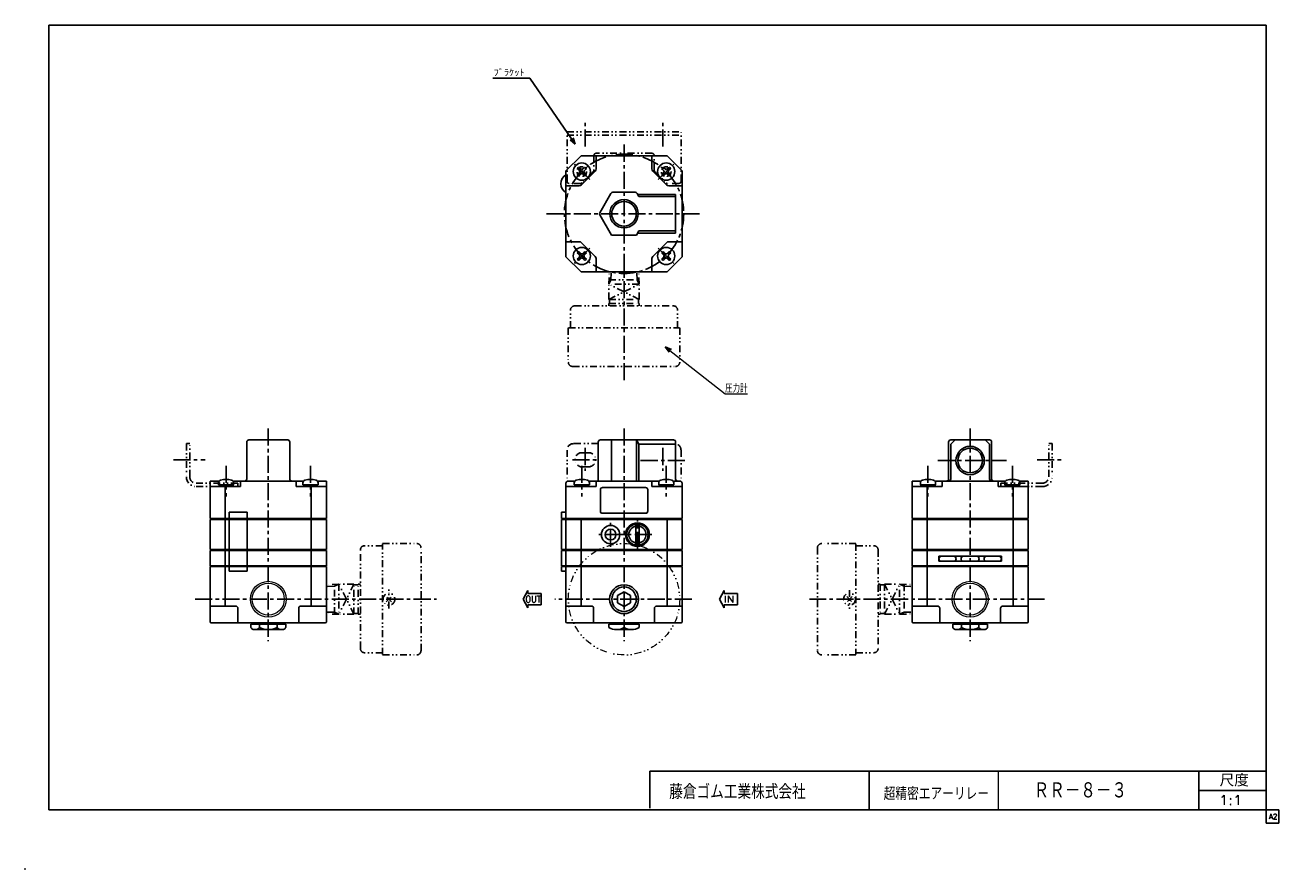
# Model space of a CAD drawing. Header units: millimetres. Extents: x -297 to 286, y -210 to 183.
import ezdxf
from ezdxf.enums import TextEntityAlignment as Align

# ---------------------------------------------------------------- set-up
doc = ezdxf.new("R2010")
doc.units = ezdxf.units.MM
doc.header["$LTSCALE"] = 0.25
doc.header["$PDSIZE"] = 1
doc.linetypes.add('CENTER', pattern=[50.8, 31.75, -6.35, 6.35, -6.35])
doc.linetypes.add('DIVIDE', pattern=[31.75, 12.7, -6.35, 0, -6.35, 0, -6.35])
doc.layers.add('Layer0014', color=7, linetype='Continuous')
doc.layers.add('ZUWAKU', color=7, linetype='Continuous')
doc.styles.add('FdaStyle0', font='txt.shx', dxfattribs={"width": 0.8, "bigfont": 'bigfont'})

# ---------------------------------------------------------------- blocks, each defined once
blk = doc.blocks.new('_OPEN30')
at = {"color": 0, "linetype": 'ByBlock', "lineweight": -2}
for p, q in [((-1, 0.267949), (0, 0)), ((0, 0), (-1, -0.267949)), ((0, 0), (-1, 0))]:
    blk.add_line(p, q, dxfattribs=at)
blk = doc.blocks.new('DC_GROUP_RR-8-3_1')
at = {"color": 4, "linetype": 'DIVIDE', "lineweight": 25}
for p, q in [((-129.04, -85.79), (-126.56, -83.31)), ((-126.56, -85.79), (-129.04, -83.31))]:
    blk.add_line(p, q, dxfattribs=at)
blk.add_circle((-127.8, -84.55), 2.75, dxfattribs=at)
blk = doc.blocks.new('DC_GROUP_RR-8-3_2')
at = {"color": 4, "linetype": 'DIVIDE', "lineweight": 25}
for p, q in [((87.57, -83.31), (85.09, -85.79)), ((85.09, -83.31), (87.57, -85.79))]:
    blk.add_line(p, q, dxfattribs=at)
blk.add_circle((86.33, -84.55), 2.75, dxfattribs=at)

msp = doc.modelspace()

# ---------------------------------------------------------------- linework, layer by layer
at = {"color": 4, "linetype": 'Continuous', "lineweight": 25}
for p, q in [((-62.32, 157.78), (-79.58, 157.78)), ((-41.16, 127.17), (-62.32, 157.78)), ((-38.51, 121.72), (-45.51, 114.72)), ((1.49, 121.72), (-38.51, 121.72)), ((-31.51, 121.72), (-31.51, 115.58)), ((-5.51, 115.58), (-5.51, 121.72)), ((8.49, 114.72), (1.49, 121.72)), ((-45.51, 114.72), (-45.51, 74.72)), ((-39.19, 114.7), (-39.95, 115.46)), ((-39.95, 113.23), (-39.19, 113.99)), ((-38.48, 115.41), (-39.24, 116.17)), ((-38.48, 113.28), (-39.24, 112.52)), ((-38.3, 108.16), (-31.95, 114.52)), ((-37.78, 115.41), (-37.02, 116.17)), ((-37.02, 112.52), (-37.78, 113.28)), ((-36.31, 115.46), (-37.07, 114.7)), ((-36.31, 113.23), (-37.07, 113.99)), ((-5.07, 114.52), (1.29, 108.16)), ((0.05, 114.7), (-0.71, 115.46)), ((-0.71, 113.23), (0.05, 113.99)), ((0, 116.17), (0.76, 115.41)), ((0, 112.52), (0.76, 113.28)), ((1.47, 115.41), (2.23, 116.17)), ((2.23, 112.52), (1.47, 113.28)), ((2.18, 114.7), (2.94, 115.46)), ((2.18, 113.99), (2.94, 113.23)), ((8.49, 74.72), (8.49, 114.72)), ((-39.36, 107.72), (-45.51, 107.72)), ((8.49, 107.72), (2.35, 107.72)), ((-29.77, 95.22), (-24.57, 104.22)), ((-23.7, 104.72), (-13.31, 104.72)), ((-12.44, 104.22), (-11.58, 102.72)), ((-12.16, 103.72), (5.49, 103.72)), ((-11.58, 102.72), (5.49, 102.72)), ((5.49, 85.72), (5.49, 103.72)), ((-24.28, 84.72), (-29.77, 94.22)), ((-45.51, 81.72), (-39.36, 81.72)), ((-12.73, 84.72), (-24.28, 84.72)), ((-11.58, 86.72), (-12.73, 84.72)), ((-12.16, 85.72), (5.49, 85.72)), ((-11.58, 86.72), (5.49, 86.72)), ((2.35, 81.72), (8.49, 81.72)), ((-39.19, 75.45), (-39.95, 76.21)), ((-39.24, 76.92), (-38.48, 76.16)), ((-31.95, 74.93), (-38.3, 81.28)), ((-37.02, 76.92), (-37.78, 76.16)), ((-36.31, 76.21), (-37.07, 75.45)), ((1.29, 81.28), (-5.07, 74.93)), ((-0.71, 76.21), (0.05, 75.45)), ((0, 76.92), (0.76, 76.16)), ((1.47, 76.16), (2.23, 76.92)), ((2.94, 76.21), (2.18, 75.45)), ((-45.51, 74.72), (-38.51, 67.72)), ((-39.19, 74.75), (-39.95, 73.99)), ((-38.48, 74.04), (-39.24, 73.28)), ((-37.02, 73.28), (-37.78, 74.04)), ((-37.07, 74.75), (-36.31, 73.99)), ((-31.51, 73.87), (-31.51, 67.72)), ((-5.51, 67.72), (-5.51, 73.87)), ((-0.71, 73.99), (0.05, 74.75)), ((0.76, 74.04), (0, 73.28)), ((1.47, 74.04), (2.23, 73.28)), ((1.49, 67.72), (8.49, 74.72)), ((2.18, 74.75), (2.94, 73.99)), ((-38.51, 67.72), (1.49, 67.72)), ((-193.9, -28.59), (-193.9, -11.49)), ((-192.9, -10.49), (-174.9, -10.49)), ((-173.9, -11.49), (-173.9, -28.59)), ((-30.46, -29.59), (-30.46, -11.49)), ((-29.46, -10.49), (4.49, -10.49)), ((-24.28, -10.49), (-24.28, -29.59)), ((-12.73, -10.49), (-12.73, -29.59)), ((-11.58, -12.49), (-12.73, -10.49)), ((5.49, -28.59), (5.49, -11.49)), ((132.43, -28.59), (132.43, -11.49)), ((133.43, -12.49), (135.43, -10.49)), ((133.43, -10.49), (151.43, -10.49)), ((151.43, -12.49), (149.43, -10.49)), ((152.43, -11.49), (152.43, -28.59)), ((-11.58, -12.49), (5.49, -12.49)), ((-11.58, -12.49), (-11.58, -29.59)), ((133.43, -28.59), (133.43, -12.49)), ((151.43, -28.59), (151.43, -12.49)), ((-206.73, -29.59), (-210.9, -29.59)), ((-210.9, -29.59), (-210.9, -46.99)), ((-196.9, -32.19), (-210.9, -32.19)), ((-207.02, -30.41), (-207.02, -31.39)), ((-207.02, -31.39), (-200.02, -31.39)), ((-206.82, -32.19), (-206.82, -31.39)), ((-203.9, -32.19), (-203.9, -46.99)), ((-203.63, -31.39), (-203.41, -32.19)), ((-167.49, -29.59), (-200.31, -29.59)), ((-200.22, -31.39), (-200.22, -32.19)), ((-200.02, -31.39), (-200.02, -30.41)), ((-196.9, -29.59), (-196.9, -32.19)), ((-170.9, -29.59), (-170.9, -32.19)), ((-156.9, -32.19), (-170.9, -32.19)), ((-167.78, -30.41), (-167.78, -31.39)), ((-167.78, -31.39), (-160.78, -31.39)), ((-167.58, -32.19), (-167.58, -31.39)), ((-164.39, -31.39), (-164.17, -32.19)), ((-163.9, -32.19), (-163.9, -46.99)), ((-156.9, -29.59), (-161.07, -29.59)), ((-160.98, -31.39), (-160.98, -32.19)), ((-160.78, -31.39), (-160.78, -30.41)), ((-156.9, -29.59), (-156.9, -46.99)), ((-45.51, -46.99), (-45.51, -30.59)), ((-45.51, -32.19), (-31.51, -32.19)), ((-41.33, -29.59), (-44.51, -29.59)), ((-41.63, -31.39), (-41.63, -30.41)), ((-34.63, -31.39), (-41.63, -31.39)), ((-41.43, -31.39), (-41.43, -32.19)), ((-38.02, -31.39), (-38.23, -32.19)), ((-2.09, -29.59), (-34.92, -29.59)), ((-34.83, -32.19), (-34.83, -31.39)), ((-34.63, -30.41), (-34.63, -31.39)), ((-31.51, -29.59), (-31.51, -32.19)), ((-29.51, -33.59), (-29.51, -43.59)), ((-28.51, -32.59), (-8.51, -32.59)), ((-7.51, -33.59), (-7.51, -43.59)), ((-5.51, -29.59), (-5.51, -32.19)), ((-5.51, -32.19), (8.49, -32.19)), ((-2.39, -31.39), (-2.39, -30.41)), ((4.61, -31.39), (-2.39, -31.39)), ((-2.19, -31.39), (-2.19, -32.19)), ((1.22, -31.39), (1.01, -32.19)), ((7.49, -29.59), (4.32, -29.59)), ((4.41, -32.19), (4.41, -31.39)), ((4.61, -30.41), (4.61, -31.39)), ((8.49, -46.99), (8.49, -30.59)), ((119.6, -29.59), (115.43, -29.59)), ((115.43, -29.59), (115.43, -46.99)), ((129.43, -32.19), (115.43, -32.19)), ((119.31, -30.41), (119.31, -31.39)), ((119.31, -31.39), (126.31, -31.39)), ((119.51, -32.19), (119.51, -31.39)), ((122.43, -32.19), (122.43, -46.99)), ((122.7, -31.39), (122.92, -32.19)), ((158.84, -29.59), (126.02, -29.59)), ((126.11, -31.39), (126.11, -32.19)), ((126.31, -31.39), (126.31, -30.41)), ((129.43, -29.59), (129.43, -32.19)), ((155.43, -29.59), (155.43, -32.19)), ((169.43, -32.19), (155.43, -32.19)), ((158.55, -30.41), (158.55, -31.39)), ((158.55, -31.39), (165.55, -31.39)), ((158.75, -32.19), (158.75, -31.39)), ((161.94, -31.39), (162.16, -32.19)), ((162.43, -32.19), (162.43, -46.99)), ((169.43, -29.59), (165.26, -29.59)), ((165.35, -31.39), (165.35, -32.19)), ((165.55, -31.39), (165.55, -30.41)), ((169.43, -29.59), (169.43, -46.99)), ((-202.06, -46.99), (-202.06, -43.99)), ((-202.06, -43.99), (-193.74, -43.99)), ((-193.74, -46.99), (-193.74, -43.99)), ((-47.52, -43.99), (-45.51, -43.99)), ((-47.52, -46.99), (-47.52, -43.99)), ((-28.51, -44.59), (-8.51, -44.59)), ((-210.9, -46.99), (-156.9, -46.99)), ((-210.9, -61.49), (-210.9, -47.49)), ((-210.9, -47.49), (-156.9, -47.49)), ((-203.9, -47.49), (-203.9, -61.49)), ((-202.06, -47.49), (-202.06, -61.49)), ((-193.74, -47.49), (-193.74, -61.49)), ((-163.9, -47.49), (-163.9, -61.49)), ((-156.9, -47.49), (-156.9, -61.49)), ((8.49, -46.99), (-47.52, -46.99)), ((-47.52, -47.49), (8.49, -47.49)), ((-47.52, -47.49), (-47.52, -61.49)), ((-45.51, -47.49), (-45.51, -61.49)), ((-38.51, -47.49), (-38.51, -61.49)), ((-13.01, -59.43), (-13.01, -49.55)), ((-11.51, -49.55), (-11.51, -59.43)), ((1.49, -47.49), (1.49, -61.49)), ((8.49, -47.49), (8.49, -61.49)), ((115.43, -46.99), (169.43, -46.99)), ((115.43, -61.49), (115.43, -47.49)), ((115.43, -47.49), (169.43, -47.49)), ((122.43, -61.49), (122.43, -47.49)), ((162.43, -61.49), (162.43, -47.49)), ((169.43, -47.49), (169.43, -61.49)), ((-156.9, -61.49), (-210.9, -61.49)), ((-210.9, -61.87), (-210.9, -68.97)), ((-156.9, -61.87), (-210.9, -61.87)), ((-210.4, -61.49), (-210.4, -61.87)), ((-203.9, -68.97), (-203.9, -61.87)), ((-202.06, -61.87), (-202.06, -68.97)), ((-193.74, -61.87), (-193.74, -68.97)), ((-163.9, -68.97), (-163.9, -61.87)), ((-157.4, -61.49), (-157.4, -61.87)), ((-156.9, -61.87), (-156.9, -68.97)), ((8.49, -61.49), (-47.52, -61.49)), ((8.49, -61.87), (-47.52, -61.87)), ((-47.52, -68.97), (-47.52, -61.87)), ((-45.51, -61.87), (-45.51, -68.97)), ((-38.51, -68.97), (-38.51, -61.87)), ((1.49, -68.97), (1.49, -61.87)), ((8.49, -61.87), (8.49, -68.97)), ((169.43, -61.49), (115.43, -61.49)), ((115.43, -61.87), (115.43, -68.97)), ((169.43, -61.87), (115.43, -61.87)), ((115.93, -61.49), (115.93, -61.87)), ((122.43, -68.97), (122.43, -61.87)), ((162.43, -68.97), (162.43, -61.87)), ((168.93, -61.49), (168.93, -61.87)), ((169.43, -61.87), (169.43, -68.97)), ((-210.9, -68.97), (-156.9, -68.97)), ((-210.9, -69.35), (-210.9, -95.05)), ((-156.9, -69.35), (-210.9, -69.35)), ((-210.4, -68.97), (-210.4, -69.35)), ((-203.9, -69.35), (-203.9, -87.75)), ((-202.06, -69.35), (-202.06, -71.58)), ((-193.74, -69.35), (-193.74, -71.58)), ((-163.9, -69.35), (-163.9, -87.75)), ((-157.4, -68.97), (-157.4, -69.35)), ((-156.9, -95.05), (-156.9, -69.35)), ((-47.52, -68.97), (8.49, -68.97)), ((-47.52, -69.35), (8.49, -69.35)), ((-47.52, -69.35), (-47.52, -71.58)), ((-45.51, -95.05), (-45.51, -69.35)), ((-45.01, -68.97), (-45.01, -69.35)), ((-38.51, -69.35), (-38.51, -87.75)), ((1.49, -69.35), (1.49, -87.75)), ((8.49, -69.35), (8.49, -95.05)), ((115.43, -68.97), (169.43, -68.97)), ((115.43, -95.05), (115.43, -69.35)), ((115.43, -69.35), (169.43, -69.35)), ((115.93, -68.97), (115.93, -69.35)), ((122.43, -69.35), (122.43, -87.75)), ((127.93, -64.57), (127.93, -66.87)), ((156.93, -64.57), (127.93, -64.57)), ((127.93, -66.87), (156.93, -66.87)), ((156.93, -64.57), (156.93, -66.87)), ((162.43, -69.35), (162.43, -87.75)), ((168.93, -68.97), (168.93, -69.35)), ((169.43, -69.35), (169.43, -95.05)), ((-202.06, -71.58), (-193.74, -71.58)), ((-47.52, -71.58), (-45.51, -71.58)), ((-65.37, -84.55), (-63.2, -80.49)), ((-63.2, -81.89), (-63.2, -80.49)), ((-18.51, -81.08), (-21.51, -82.82)), ((-18.51, -81.08), (-15.51, -82.82)), ((25.87, -84.55), (28.04, -80.49)), ((28.04, -81.89), (28.04, -80.49)), ((-65.37, -84.55), (-63.2, -88.61)), ((-56.99, -81.89), (-63.2, -81.89)), ((-56.99, -87.2), (-63.2, -87.2)), ((-63.2, -87.2), (-63.2, -88.61)), ((-56.99, -81.89), (-56.99, -87.2)), ((-21.51, -82.82), (-21.51, -86.28)), ((-21.51, -86.28), (-18.51, -88.01)), ((-15.51, -86.28), (-18.51, -88.01)), ((-15.51, -82.82), (-15.51, -86.28)), ((25.87, -84.55), (28.04, -88.61)), ((34.25, -81.89), (28.04, -81.89)), ((34.25, -87.2), (28.04, -87.2)), ((28.04, -87.2), (28.04, -88.61)), ((34.25, -81.89), (34.25, -87.2)), ((-210.9, -87.75), (-199.02, -87.75)), ((-198.02, -88.75), (-198.02, -95.55)), ((-169.78, -88.75), (-169.78, -95.55)), ((-156.9, -87.75), (-168.78, -87.75)), ((-45.51, -87.75), (-33.63, -87.75)), ((-32.63, -88.75), (-32.63, -95.55)), ((-4.38, -88.75), (-4.38, -95.55)), ((8.49, -87.75), (-3.38, -87.75)), ((115.43, -87.75), (127.31, -87.75)), ((128.31, -88.75), (128.31, -95.55)), ((156.55, -88.75), (156.55, -95.55)), ((169.43, -87.75), (157.55, -87.75)), ((-210.4, -95.55), (-157.4, -95.55)), ((-175.82, -96.2), (-191.98, -96.2)), ((-191.98, -97.7), (-191.98, -96.2)), ((-176.9, -98.7), (-190.9, -98.7)), ((-188.8, -96.2), (-188.15, -95.55)), ((-187.94, -97.7), (-187.94, -96.2)), ((-179.86, -97.7), (-179.86, -96.2)), ((-179, -96.2), (-179.65, -95.55)), ((-175.82, -97.7), (-175.82, -96.2)), ((7.99, -95.55), (-45.01, -95.55)), ((-25.51, -96.2), (-11.51, -96.2)), ((-25.51, -96.2), (-25.51, -97.7)), ((-23.41, -96.2), (-22.76, -95.55)), ((-22.01, -98.7), (-15.01, -98.7)), ((-18.51, -96.2), (-18.51, -97.7)), ((-13.61, -96.2), (-14.26, -95.55)), ((-11.51, -96.2), (-11.51, -97.7)), ((168.93, -95.55), (115.93, -95.55)), ((150.51, -96.2), (134.35, -96.2)), ((134.35, -97.7), (134.35, -96.2)), ((135.43, -98.7), (149.43, -98.7)), ((137.53, -96.2), (138.18, -95.55)), ((138.39, -97.7), (138.39, -96.2)), ((146.47, -97.7), (146.47, -96.2)), ((147.33, -96.2), (146.68, -95.55)), ((150.51, -97.7), (150.51, -96.2)), ((-6.5, -181.7), (-6.5, -164.5)), ((-6.5, -164.5), (280, -164.5)), ((95.5, -164.5), (95.5, -182.5)), ((248.7, -182.5), (248.7, -164.5)), ((248.7, -173.5), (280, -173.5))]:
    msp.add_line(p, q, dxfattribs=at)
at = {"color": 4, "linetype": 'CENTER', "lineweight": 25}
for p, q in [((-36.51, 125.96), (-36.51, 138)), ((-0.51, 125.96), (-0.51, 138)), ((-18.51, 17.36), (-18.51, 127.03)), ((-54.56, 94.72), (16.56, 94.72)), ((-183.9, -5.15), (-183.9, -104.1)), ((-18.51, -5.15), (-18.51, -104.1)), ((142.43, -5.15), (142.43, -104.1)), ((-36.51, -14.21), (-36.51, -24.86)), ((-0.51, -14.21), (-0.51, -24.86)), ((-228.03, -19.69), (-213.2, -19.69)), ((-203.52, -22.45), (-203.52, -36.7)), ((-164.28, -22.45), (-164.28, -36.7)), ((-42.47, -19.69), (-30.2, -19.69)), ((-38.13, -22.45), (-38.13, -36.7)), ((9.84, -19.99), (-11.49, -19.99)), ((1.11, -22.45), (1.11, -36.7)), ((122.81, -22.45), (122.81, -36.7)), ((127.36, -20.04), (159.29, -20.04)), ((162.05, -22.45), (162.05, -36.7)), ((173.57, -19.69), (185.88, -19.69)), ((-24.76, -60.11), (-24.76, -48.86)), ((-12.26, -61.14), (-12.26, -47.83)), ((-19.13, -54.49), (-30.38, -54.49)), ((-5.6, -54.49), (-18.91, -54.49)), ((-217.93, -84.55), (-105.7, -84.55)), ((13.09, -84.55), (-50.65, -84.55)), ((177.05, -84.55), (67.73, -84.55))]:
    msp.add_line(p, q, dxfattribs=at)
at = {"color": 4, "linetype": 'DIVIDE', "lineweight": 25}
for p, q in [((-45.01, 132.85), (7.99, 132.85)), ((-45.01, 109.85), (-45.01, 132.85)), ((-45.01, 131.25), (7.99, 131.25)), ((7.99, 109.85), (7.99, 132.85)), ((-5.51, 122.85), (-31.51, 122.85)), ((-32.51, 121.85), (-32.51, 115.08)), ((-4.51, 115.08), (-4.51, 121.85)), ((-32.8, 114.37), (-38.03, 109.14)), ((-4.21, 114.37), (1.02, 109.14)), ((-38.74, 108.85), (-44.01, 108.85)), ((6.99, 108.85), (1.73, 108.85)), ((-25.51, 61.92), (-25.33, 67.72)), ((-24.59, 63.99), (-24.47, 67.72)), ((-12.43, 63.99), (-12.54, 67.72)), ((-11.51, 61.92), (-11.68, 67.72)), ((-24.59, 63.99), (-25.51, 61.92)), ((-11.51, 61.92), (-25.51, 61.92)), ((-25.51, 54.92), (-25.51, 61.92)), ((-25.51, 54.92), (-11.51, 61.92)), ((-11.51, 54.92), (-25.51, 61.92)), ((-25.44, 63.99), (-11.57, 63.99)), ((-12.43, 63.99), (-11.51, 61.92)), ((-11.51, 54.92), (-11.51, 61.92)), ((-25.51, 54.92), (-11.51, 54.92)), ((-25.51, 52.92), (-11.51, 52.92)), ((-25.51, 52.92), (-25.51, 51.92)), ((-25.21, 52.92), (-25.21, 55.07)), ((-11.81, 52.92), (-11.81, 55.07)), ((-11.51, 52.92), (-11.51, 51.92)), ((-43.41, 41.62), (-43.41, 49.92)), ((-41.41, 51.92), (4.39, 51.92)), ((6.39, 41.62), (6.39, 49.92)), ((-44.41, 41.62), (-44.41, 25.82)), ((-44.26, 41.62), (7.24, 41.62)), ((7.39, 41.62), (7.39, 25.82)), ((-42.41, 23.72), (5.39, 23.72)), ((-222.02, -12.19), (-222.02, -27.59)), ((-220.42, -12.19), (-222.02, -12.19)), ((-220.42, -27.59), (-220.42, -12.19)), ((-45.01, -15.19), (-45.01, -29.72)), ((-30.46, -12.19), (-42.01, -12.19)), ((-38.01, -16.39), (-35.01, -16.39)), ((7.99, -15.19), (7.99, -29.72)), ((178.95, -27.59), (178.95, -12.19)), ((178.95, -12.19), (180.55, -12.19)), ((180.55, -12.19), (180.55, -27.59)), ((-38.01, -22.99), (-35.01, -22.99)), ((-198.14, -30.59), (-217.42, -30.59)), ((-217.42, -32.19), (-198.14, -32.19)), ((-198.14, -30.59), (-198.14, -32.19)), ((156.67, -30.59), (175.95, -30.59)), ((156.67, -30.59), (156.67, -32.19)), ((175.95, -32.19), (156.67, -32.19)), ((-141.1, -107.45), (-141.1, -61.65)), ((-130.8, -59.65), (-139.1, -59.65)), ((-130.8, -58.65), (-115, -58.65)), ((-130.8, -110.3), (-130.8, -58.8)), ((-112.9, -108.45), (-112.9, -60.65)), ((71.43, -60.65), (71.43, -108.45)), ((89.33, -58.65), (73.53, -58.65)), ((89.33, -58.8), (89.33, -110.3)), ((89.33, -59.65), (97.63, -59.65)), ((99.63, -61.65), (99.63, -107.45)), ((-151.1, -77.55), (-156.9, -77.73)), ((-153.16, -78.47), (-156.9, -78.58)), ((-153.16, -78.47), (-151.1, -77.55)), ((-153.16, -91.49), (-153.16, -77.61)), ((-151.1, -77.55), (-151.1, -91.55)), ((-144.1, -77.55), (-151.1, -77.55)), ((-144.1, -91.55), (-151.1, -77.55)), ((-144.1, -77.55), (-151.1, -91.55)), ((-142.1, -77.85), (-144.25, -77.85)), ((-144.1, -91.55), (-144.1, -77.55)), ((-142.1, -91.55), (-142.1, -77.55)), ((-142.1, -77.55), (-141.1, -77.55)), ((-127.8, -88.83), (-127.8, -80.1)), ((86.33, -80.27), (86.33, -89)), ((100.63, -77.55), (99.63, -77.55)), ((100.63, -77.55), (100.63, -91.55)), ((100.63, -77.85), (102.78, -77.85)), ((102.63, -77.55), (102.63, -91.55)), ((102.63, -77.55), (109.63, -77.55)), ((102.63, -77.55), (109.63, -91.55)), ((102.63, -91.55), (109.63, -77.55)), ((109.63, -91.55), (109.63, -77.55)), ((111.69, -78.47), (109.63, -77.55)), ((109.63, -77.55), (115.43, -77.73)), ((111.69, -77.61), (111.69, -91.49)), ((111.69, -78.47), (115.43, -78.58)), ((-153.16, -90.63), (-156.9, -90.52)), ((-151.1, -91.55), (-156.9, -91.37)), ((-153.16, -90.63), (-151.1, -91.55)), ((-144.1, -91.55), (-151.1, -91.55)), ((-142.1, -91.25), (-144.25, -91.25)), ((-142.1, -91.55), (-141.1, -91.55)), ((100.63, -91.55), (99.63, -91.55)), ((100.63, -91.25), (102.78, -91.25)), ((102.63, -91.55), (109.63, -91.55)), ((111.69, -90.63), (109.63, -91.55)), ((109.63, -91.55), (115.43, -91.37)), ((111.69, -90.63), (115.43, -90.52)), ((-130.8, -109.45), (-139.1, -109.45)), ((-130.8, -110.45), (-115, -110.45)), ((89.33, -110.45), (73.53, -110.45)), ((89.33, -109.45), (97.63, -109.45))]:
    msp.add_line(p, q, dxfattribs=at)
at = {"color": 4, "linetype": 'Continuous', "lineweight": 13}
for p, q in [((0.64, 32.78), (28.46, 11.05)), ((28.46, 11.05), (38.96, 11.05)), ((155.5, -164.5), (155.5, -182.5))]:
    msp.add_line(p, q, dxfattribs=at)
at = {"color": 4, "linetype": 'CENTER', "lineweight": 25}
msp.add_circle((-18.51, 94.72), 27.75, dxfattribs=at)
at = {"color": 4, "linetype": 'Continuous', "lineweight": 25}
for centre, radius in [((-38.13, 114.35), 4), ((1.12, 114.35), 4), ((-18.51, 94.72), 6.58), ((-18.51, 94.72), 5.72), ((-38.13, 75.1), 4), ((1.12, 75.1), 4), ((142.43, -20.04), 6.58), ((142.43, -20.04), 5.72), ((-24.76, -54.49), 4.25), ((-24.76, -54.49), 2.5), ((-12.26, -54.49), 5.5), ((-12.26, -54.49), 5), ((-12.26, -54.49), 0.75), ((-18.51, -84.55), 6.72), ((-18.51, -84.55), 5.69)]:
    msp.add_circle(centre, radius, dxfattribs=at)
at = {"color": 4, "linetype": 'DIVIDE', "lineweight": 25}
for centre in [(-38.13, 114.35), (1.12, 114.35)]:
    msp.add_circle(centre, 2.25, dxfattribs=at)
at = {"color": 4, "linetype": 'DIVIDE', "lineweight": 13}
msp.add_circle((-18.51, -84.55), 25.9, dxfattribs=at)
at = {"color": 4, "linetype": 'Continuous', "lineweight": 13}
for centre, radius in [((-183.9, -84.55), 8.33), ((-183.9, -84.55), 7.44), ((142.43, -84.55), 8.33), ((142.43, -84.55), 7.44)]:
    msp.add_circle(centre, radius, dxfattribs=at)
at = {"color": 4, "linetype": 'DIVIDE', "lineweight": 25}
for centre, radius, start, end in [((-31.51, 121.85), 1, 90, 180), ((-5.51, 121.85), 1, 0, 90), ((-33.51, 115.08), 1, 315, 360), ((-3.51, 115.08), 1, 180, 225), ((-44.01, 109.85), 1, 180, 270), ((-38.74, 109.85), 1, 270, 315), ((1.73, 109.85), 1, 225, 270), ((6.99, 109.85), 1, 270, 360), ((-41.41, 49.92), 2, 90, 180), ((4.39, 49.92), 2, 0, 90), ((-42.41, 25.72), 2, 180, 270), ((5.39, 25.72), 2, 270, 0), ((-42.01, -15.19), 3, 90, 180), ((-38.01, -19.69), 3.3, 90, 270), ((-35.01, -19.69), 3.3, 270, 90), ((4.99, -15.19), 3, 360, 80.40593), ((-217.42, -27.59), 4.6, 180, 270), ((-217.42, -27.59), 3, 180, 270), ((175.95, -27.59), 3, 270, 0), ((175.95, -27.59), 4.6, 270, 0), ((-139.1, -61.65), 2, 90, 180), ((-114.9, -60.65), 2, 0, 90), ((73.43, -60.65), 2, 90, 180), ((97.63, -61.65), 2, 0, 90), ((-139.1, -107.45), 2, 180, 270), ((-114.9, -108.45), 2, 270, 0), ((73.43, -108.45), 2, 180, 270), ((97.63, -107.45), 2, 270, 0)]:
    msp.add_arc(centre, radius, start, end, dxfattribs=at)
at = {"color": 4, "linetype": 'Continuous', "lineweight": 25}
for centre, radius, start, end in [((-43.11, 108.72), 4.8, 120, 240), ((-39.6, 115.81), 0.5, 45, 225), ((-39.6, 112.88), 0.5, 135, 315), ((-39.54, 114.35), 0.5, 315, 45), ((-38.13, 115.76), 0.5, 225, 315), ((-38.13, 112.93), 0.5, 45, 135), ((-36.71, 114.35), 0.5, 135, 225), ((-36.66, 115.81), 0.5, 315, 135), ((-36.66, 112.88), 0.5, 225, 45), ((-33.01, 115.58), 1.5, 315, 360), ((-4.01, 115.58), 1.5, 180, 225), ((-0.35, 115.81), 0.5, 45, 225), ((-0.35, 112.88), 0.5, 135, 315), ((-0.3, 114.35), 0.5, 315, 45), ((1.12, 115.76), 0.5, 225, 315), ((1.12, 112.93), 0.5, 45, 135), ((2.53, 114.35), 0.5, 135, 225), ((2.58, 115.81), 0.5, 315, 135), ((2.58, 112.88), 0.5, 225, 45), ((-39.36, 109.22), 1.5, 270, 315), ((2.35, 109.22), 1.5, 225, 270), ((-23.7, 103.72), 1, 90, 150), ((-13.31, 103.72), 1, 30, 90), ((-28.9, 94.72), 1, 150, 210), ((-39.36, 80.22), 1.5, 45, 90), ((-23.7, 85.72), 1, 210, 270), ((-13.31, 85.72), 1, 270, 330), ((2.35, 80.22), 1.5, 90, 135), ((-39.6, 76.57), 0.5, 45, 225), ((-38.13, 76.52), 0.5, 225, 315), ((-36.66, 76.57), 0.5, 315, 135), ((-0.35, 76.57), 0.5, 45, 225), ((1.12, 76.52), 0.5, 225, 315), ((2.58, 76.57), 0.5, 315, 135), ((-39.6, 73.63), 0.5, 135, 315), ((-39.54, 75.1), 0.5, 315, 45), ((-38.13, 73.69), 0.5, 45, 135), ((-36.71, 75.1), 0.5, 135, 225), ((-36.66, 73.63), 0.5, 225, 45), ((-33.01, 73.87), 1.5, 360, 45), ((-4.01, 73.87), 1.5, 135, 180), ((-0.35, 73.63), 0.5, 135, 315), ((-0.3, 75.1), 0.5, 315, 45), ((1.12, 73.69), 0.5, 45, 135), ((2.53, 75.1), 0.5, 135, 225), ((2.58, 73.63), 0.5, 225, 45), ((-192.9, -11.49), 1, 90, 180), ((-174.9, -11.49), 1, 360, 90), ((-29.46, -11.49), 1, 90, 180), ((4.49, -11.49), 1, 360, 90), ((133.43, -11.49), 1, 90, 180), ((151.43, -11.49), 1, 360, 90), ((-203.52, -37.79), 9, 73.39845, 106.60155), ((-194.9, -28.59), 1, 270, 360), ((-172.9, -28.59), 1, 180, 270), ((-164.28, -37.79), 9, 73.39845, 106.60155), ((-38.13, -37.79), 9, 73.39845, 106.60155), ((1.11, -37.79), 9, 73.39845, 106.60155), ((6.49, -28.59), 1, 180, 270), ((122.81, -37.79), 9, 73.39845, 106.60155), ((131.43, -28.59), 1, 270, 360), ((132.43, -28.59), 1, 270, 360), ((152.43, -28.59), 1, 180, 270), ((153.43, -28.59), 1, 180, 270), ((162.05, -37.79), 9, 73.39845, 106.60155), ((-205.72, -30.41), 1.3, 106.60155, 180), ((-201.32, -30.41), 1.3, 0, 73.39845), ((-166.48, -30.41), 1.3, 106.60155, 180), ((-162.08, -30.41), 1.3, 0, 73.39845), ((-44.51, -30.59), 1, 90, 180), ((-40.33, -30.41), 1.3, 106.60155, 180), ((-35.93, -30.41), 1.3, 360, 73.39845), ((-28.51, -33.59), 1, 90, 180), ((-8.51, -33.59), 1, 0, 90), ((-1.09, -30.41), 1.3, 106.60155, 180), ((3.31, -30.41), 1.3, 360, 73.39845), ((7.49, -30.59), 1, 360, 90), ((120.61, -30.41), 1.3, 106.60155, 180), ((125.01, -30.41), 1.3, 0, 73.39845), ((159.85, -30.41), 1.3, 106.60155, 180), ((164.25, -30.41), 1.3, 0, 73.39845), ((-28.51, -43.59), 1, 180, 270), ((-8.51, -43.59), 1, 270, 0), ((-12.26, -54.49), 4, 100.80692, 259.19308), ((-12.26, -54.49), 4, 280.80692, 79.19308), ((129.08, -65.72), 1.15, 90, 270), ((134.78, -65.72), 1.15, 270, 90), ((139.38, -65.72), 1.15, 90, 270), ((145.48, -65.72), 1.15, 270, 90), ((150.08, -65.72), 1.15, 90, 270), ((155.78, -65.72), 1.15, 270, 90), ((-199.02, -88.75), 1, 0, 90), ((-168.78, -88.75), 1, 90, 180), ((-33.63, -88.75), 1, 0, 90), ((-3.38, -88.75), 1, 90, 180), ((127.31, -88.75), 1, 0, 90), ((157.55, -88.75), 1, 90, 180), ((-210.4, -95.05), 0.5, 180, 270), ((-189.82, -96.44), 2.5, 210.16228, 244.39629), ((-190.12, -95.84), 2.87, 270, 319.47536), ((-183.9, -90.03), 8.67, 242.20423, 297.79577), ((-177.68, -95.84), 2.87, 220.52464, 270), ((-177.98, -96.44), 2.5, 295.60371, 329.83772), ((-157.4, -95.05), 0.5, 270, 0), ((-45.01, -95.05), 0.5, 180, 270), ((-22.01, -92.07), 6.62, 238.10921, 301.89079), ((-15.01, -92.07), 6.62, 238.10921, 301.89079), ((7.99, -95.05), 0.5, 270, 360), ((115.93, -95.05), 0.5, 180, 270), ((136.51, -96.44), 2.5, 210.16228, 244.39629), ((136.21, -95.84), 2.87, 270, 319.47536), ((142.43, -90.03), 8.67, 242.20423, 297.79577), ((148.65, -95.84), 2.87, 220.52464, 270), ((148.35, -96.44), 2.5, 295.60371, 329.83772), ((168.93, -95.05), 0.5, 270, 360)]:
    msp.add_arc(centre, radius, start, end, dxfattribs=at)
at = {"color": 5, "linetype": 'Continuous'}
msp.add_point((-297, -210), dxfattribs=at)
at = {"layer": 'Layer0014', "color": 4, "linetype": 'CENTER', "lineweight": 25}
for p, q in [((-34.45, 110.66), (-41.59, 117.81)), ((-2.57, 110.66), (4.58, 117.81)), ((-34.45, 78.78), (-41.59, 71.64)), ((-2.57, 78.78), (4.58, 71.64))]:
    msp.add_line(p, q, dxfattribs=at)
at = {"layer": 'ZUWAKU', "color": 5, "linetype": 'Continuous', "lineweight": 25}
for p, q in [((280, 182.5), (-286, 182.5)), ((-286, -182.5), (-286, 182.5)), ((280, -182.5), (280, 182.5)), ((286, -182.5), (-286, -182.5)), ((280, -188.75), (280, -182.5)), ((286, -188.75), (286, -182.5)), ((280, -188.75), (286, -188.75))]:
    msp.add_line(p, q, dxfattribs=at)

# ---------------------------------------------------------------- block references
at = {"color": 4, "xscale": 3.000002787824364, "yscale": 2.999989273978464}
for p, rotation in [((-41.16, 127.17), 304.6676042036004), ((0.64, 32.78), 142.0012675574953)]:
    msp.add_blockref('_OPEN30', p, dxfattribs=dict(at, rotation=rotation))
at = {"linetype": 'Continuous'}
for name in ['DC_GROUP_RR-8-3_1', 'DC_GROUP_RR-8-3_2']:
    msp.add_blockref(name, (0, 0), dxfattribs=at)

# ---------------------------------------------------------------- texts
at = {"color": 4, "style": 'FdaStyle0'}
for s, height, width, p, p2 in [('ﾌﾞﾗｹｯﾄ', 3, 0.8, (-79.12, 158.68), (-64.72, 158.68)), ('圧力計', 3.5, 0.833333, (28.46, 11.55), (38.96, 11.55)), ('OUT', 3, 0.8, (-64.38, -86.05), (-57.18, -86.05)), ('IN', 3, 0.8, (27.95, -86.05), (32.75, -86.05)), ('尺度', 5.7, 0.995614, (258.42, -171.67), (272.04, -171.67)), ('藤倉ゴム工業株式会社', 6.75, 0.783333, (2.52, -177.49), (65.97, -177.49)), ('超精密エアーリレー', 6, 0.755952, (102.22, -178), (151.2, -178)), ('1:1', 4.5, 0.8, (258.15, -180.25), (268.95, -180.25))]:
    msp.add_text(s, height=height, dxfattribs=dict(at, width=width)).set_placement(p, p2, align=Align.FIT)
at = {"layer": 'Layer0014', "color": 4, "style": 'FdaStyle0', "width": 0.693291}
msp.add_text('ＲＲ－８－３', height=8, dxfattribs=at).set_placement((171.97, -177.5), (215.37, -177.5), align=Align.FIT)
at = {"layer": 'ZUWAKU', "color": 7, "style": 'FdaStyle0', "width": 0.8}
msp.add_text('A2', height=2.5, dxfattribs=at).set_placement((281.31, -186.88), (285.31, -186.88), align=Align.FIT)

doc.saveas('drawing.dxf')
